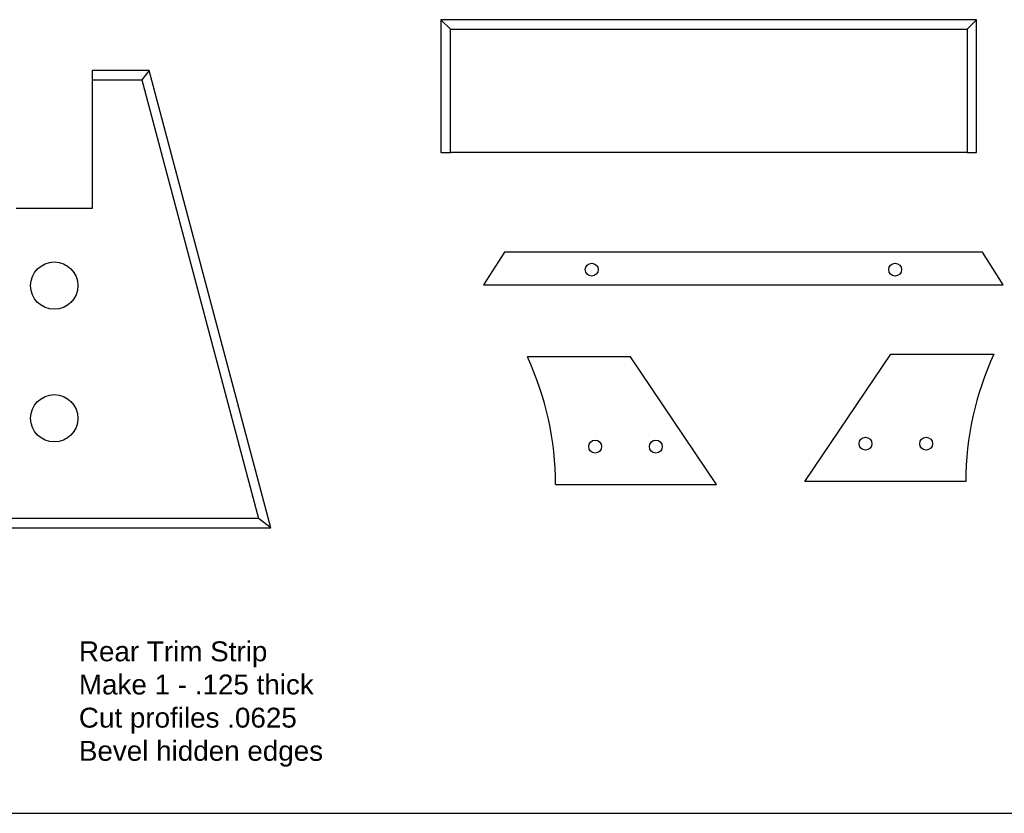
# Model space of a CAD drawing. Extents: x 0 to 32.9, y 0 to 21.
# Tile 2 of 4: x 13.3 to 26.2, y 0 to 10.5. Entities that reach past the tile are written whole.
import ezdxf

# ---------------------------------------------------------------- set-up
doc = ezdxf.new("R2010")
doc.units = 0
doc.header["$MEASUREMENT"] = 0
doc.layers.add('CONTINUOUS', color=7, linetype='CONTINUOUS')
doc.layers.add('VISIBLE', color=7, linetype='CONTINUOUS')

# ---------------------------------------------------------------- blocks, each defined once
blk = doc.blocks.new('BLOCK2')
at = {"layer": 'CONTINUOUS'}
blk.add_line((0, 0), (32.5, 0), dxfattribs=at)

msp = doc.modelspace()

# ---------------------------------------------------------------- linework, layer by layer
at = {"layer": 'VISIBLE'}
for p, q in [((25.869, 10.469), (18.807, 10.469)), ((18.807, 10.469), (18.807, 8.719)), ((18.932, 10.344), (18.807, 10.469)), ((25.744, 10.344), (25.869, 10.469)), ((25.869, 8.719), (25.869, 10.469)), ((18.932, 10.344), (25.744, 10.344)), ((18.932, 8.719), (18.932, 10.344)), ((25.744, 10.344), (25.744, 8.719)), ((14.959, 9.799), (14.209, 9.799)), ((14.209, 9.799), (14.209, 9.674)), ((14.959, 9.799), (14.863, 9.674)), ((16.563, 3.764), (14.959, 9.799)), ((14.209, 9.674), (14.863, 9.674)), ((14.209, 9.674), (14.209, 7.979)), ((14.863, 9.674), (16.401, 3.889)), ((18.807, 8.719), (18.932, 8.719)), ((25.744, 8.719), (18.932, 8.719)), ((25.744, 8.719), (25.869, 8.719)), ((14.209, 7.979), (13.209, 7.979)), ((19.644, 7.403), (19.37, 6.972)), ((25.947, 7.403), (19.644, 7.403)), ((26.221, 6.972), (25.947, 7.403)), ((19.37, 6.972), (26.221, 6.972)), ((21.305, 6.02), (19.948, 6.02)), ((22.441, 4.338), (21.305, 6.02)), ((23.605, 4.376), (24.741, 6.058)), ((24.741, 6.058), (26.098, 6.058)), ((20.318, 4.338), (22.441, 4.338)), ((25.728, 4.376), (23.605, 4.376)), ((16.401, 3.889), (9.463, 3.889)), ((16.563, 3.764), (16.401, 3.889)), ((9.463, 3.764), (16.563, 3.764))]:
    msp.add_line(p, q, dxfattribs=at)
for centre, radius in [((13.709, 6.961), 0.312), ((20.796, 7.172), 0.085), ((24.796, 7.172), 0.085), ((13.709, 5.211), 0.312), ((24.405, 4.876), 0.085), ((25.205, 4.876), 0.085), ((20.841, 4.838), 0.085), ((21.641, 4.838), 0.085)]:
    msp.add_circle(centre, radius, dxfattribs=at)
for centre, start, end in [((16.306, 4.337), 0.0121, 24.8001), ((29.74, 4.375), 155.1999, 179.9879)]:
    msp.add_arc(centre, 4.012, start, end, dxfattribs=at)

# ---------------------------------------------------------------- block references
at = {"layer": 'CONTINUOUS'}
msp.add_blockref('BLOCK2', (0, 0), dxfattribs=at)

# ---------------------------------------------------------------- texts
at = {"layer": 'CONTINUOUS', "insert": (14.034, 2.268), "char_height": 0.26242, "attachment_point": 1}
msp.add_mtext('{\\fArial|b0|i0|c0|p0;\\C7;Rear Trim Strip}{\\fArial|b0|i0|c0|p0;\\C7;\\PMake 1 - .125 thick}{\\fArial|b0|i0|c0|p0;\\C7;\\PCut profiles .0625}{\\fArial|b0|i0|c0|p0;\\C7;\\PBevel hidden edges}{\\fArial|b0|i0|c0|p0;\\C7;\\H0.4375x;}', dxfattribs=at)

doc.saveas('drawing.dxf')
